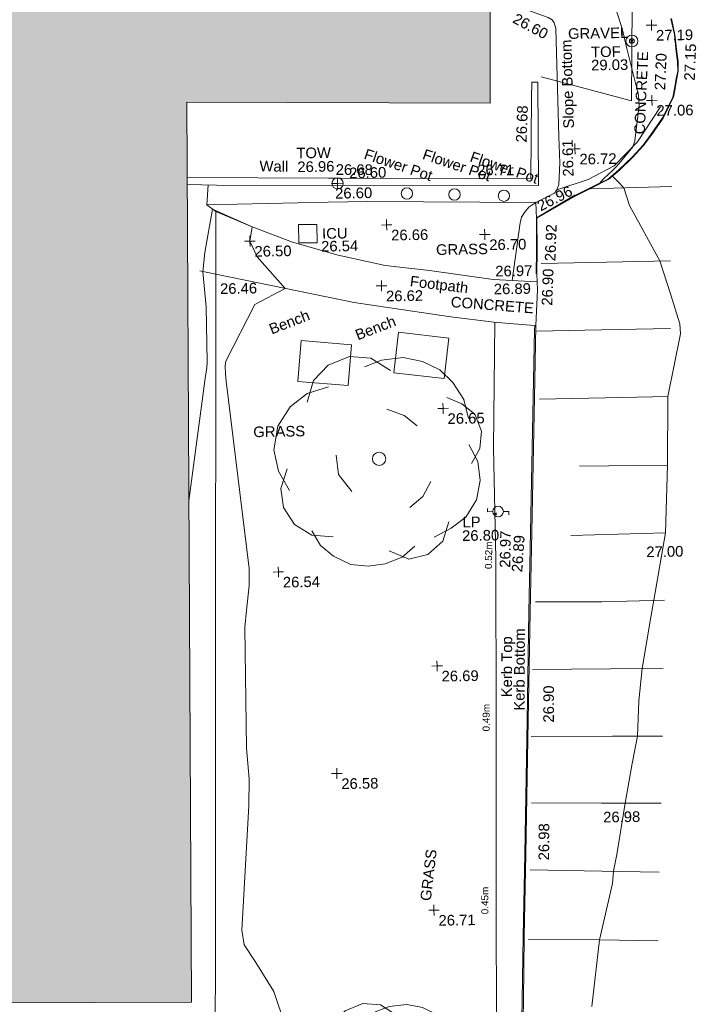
# Model space of a CAD drawing. Header units: millimetres. Extents: x -287732 to 520720, y -88450 to 287754.
# Tile 202 of 256: x -85530 to -61233, y 206356 to 241163. Entities that reach past the tile are written whole.
import ezdxf

# ---------------------------------------------------------------- set-up
doc = ezdxf.new("R2010")
doc.units = ezdxf.units.MM
doc.linetypes.add('IMPORT-UG_ELEC_QLB2 _2_', pattern=[2500, 1500, -300, 0, -50, 150, -300, 0, -200])
doc.linetypes.add('IMPORT-UG_ELEC_STREET LIGHTING_QLB2 _2_', pattern=[2700, 1500, -300, 0, -250, 150, -300, 0, -200])
for name, color, linetype, lineweight, true_color in [('00__TOPO__TOP_OF_FENCE_SYMBOL', 7, 'Continuous', 9, 0x666666), ('00_TOPO_FENCE_2D', 7, 'Continuous', 9, 0x3f7f4f), ('00_TOPO_FOOTPATH', 7, 'Continuous', 9, 0xa50000), ('00_TOPO_FURN_BENCH', 7, 'Continuous', 9, 0x999999), ('00_TOPO_FURN_FLOWER_POT', 9, 'Continuous', 9, 0x808080), ('00_TOPO_FURN_LAMP_POST', 7, 'Continuous', 9, 0x666666), ('00_TOPO_KERB_BOTTOM', 1, 'Continuous', 9, 0xff0000), ('00_TOPO_KERB_TOP', 7, 'Continuous', 9, 0xa500a5), ('00_TOPO_LEVEL_SPOT', 7, 'Continuous', 9, 0x666666), ('00_TOPO_ROAD_MARKING_WHITE_CONTINUOUS', 7, 'Continuous', 9, 0x999999), ('00_TOPO_SERV_IC', 5, 'Continuous', 9, 0x0000ff), ('00_TOPO_TOP_OF_FENCE', 7, 'Continuous', 9, 0x666666), ('00_TOPO_TOP_OF_WALL', 7, 'Continuous', 9, 0x666666), ('00_TOPO_TREE', 7, 'Continuous', 9, 0x666666), ('00_TOPO_WALL', 7, 'Continuous', 9, 0x7c00a5), ('00_UAV_CONCRETE', 9, 'Continuous', 9, 0x808080), ('00_UAV_FOOTPATH', 7, 'Continuous', 9, 0xa50000), ('00_UAV_FORM_LINES', 7, 'Continuous', 9, 0x666666), ('00_UAV_SLOPE_BOTTOM', 30, 'Continuous', 9, 0xff7f00), ('00_UAV_WALL', 7, 'Continuous', 9, 0x7c00a5), ('01_DTM_CONTOUR_MNR', 7, 'Continuous', 9, 0xa5a552), ('12333-PUM-2D-U-0001-C01 - Rev2_REVIT IMPORT_dwg', 7, 'Continuous', 9, 0x767676), ('A_RHA_Line', 7, 'Continuous', 9, 0x00a600), ('PUM-ELECTRIC-QLB2', 1, 'IMPORT-UG_ELEC_QLB2 _2_', 9, 0xff0000)]:
    doc.layers.add(name, color=color, linetype=linetype, lineweight=lineweight, true_color=true_color)
for name, color, linetype, lineweight in [('00_TOPO_BUILDING_UNDER_CONSTRUCTION', 7, 'Continuous', 9), ('00_TOPO_ROAD_EDGE', 7, 'Continuous', 9), ('00_TOPO_SURFACE', 7, 'Continuous', 9), ('00_TOPO_SURVEY_TEXT', 7, 'Continuous', 9), ('00_UAV_SURVEY_TEXT', 7, 'Continuous', 9), ('A_RHA_Detail', 7, 'Continuous', 9), ('GEN-TEXT', 7, 'Continuous', 9)]:
    doc.layers.add(name, color=color, linetype=linetype, lineweight=lineweight)
doc.styles.add('Arial_1', font='arial.ttf', dxfattribs={"height": 250})
doc.styles.add('Swis721 Lt BT_2', font='swissl.ttf', dxfattribs={"height": 375})

# ---------------------------------------------------------------- blocks, each defined once
blk = doc.blocks.new('12333-PUM-2D-U-0001-C01 - Rev2_REVIT IMPORT_dwg_CONIFEROUS_TREE_3-2077281-Site Location Plan Proposed')
at = {"layer": '00_TOPO_TREE', "color": 254, "true_color": 0xcccccc, "flags": 128}
for points in [[(533830577, 725784346), (533830805, 725785104), (533831335, 725785634), (533832093, 725785938), (533832851, 725785862), (533833534, 725785407)], [(533832624, 725785559), (533833230, 725785786), (533833988, 725785862), (533834671, 725785710), (533835277, 725785407), (533835732, 725784952), (533836111, 725784346), (533836262, 725783664)], [(533829895, 725781238), (533829516, 725781920), (533829365, 725782678), (533829516, 725783512), (533829971, 725784194), (533830577, 725784649), (533831335, 725784876)], [(533835504, 725784422), (533836035, 725784194), (533836490, 725783815), (533836717, 725783209), (533836641, 725782602), (533836338, 725782072)], [(533833382, 725784043), (533833988, 725783815), (533834443, 725783436)], [(533836262, 725782754), (533836566, 725782148), (533836641, 725781465), (533836490, 725780783), (533836111, 725780177), (533835580, 725779798), (533834974, 725779495)], [(533832093, 725781162), (533831639, 725781769), (533831563, 725782451)], [(533831411, 725779570), (533830653, 725779646), (533830047, 725780025), (533829668, 725780632), (533829592, 725781314), (533829819, 725781996)], [(533834898, 725781465), (533834595, 725780935), (533834140, 725780556)], [(533835504, 725780025), (533835277, 725779343), (533834746, 725778888), (533834064, 725778737), (533833382, 725779040)], [(533834292, 725779191), (533833837, 725778812), (533833230, 725778585), (533832624, 725778509), (533832018, 725778585), (533831411, 725778888), (533830956, 725779267), (533830653, 725779798)]]:
    blk.add_lwpolyline(points, dxfattribs=at)
at = {"layer": '00_TOPO_TREE', "color": 254, "true_color": 0xcccccc}
blk.add_circle((533833079, 725782299), 234, dxfattribs=at)
blk = doc.blocks.new('12333-PUM-2D-U-0001-C01 - Rev2_REVIT IMPORT_dwg_CONIFEROUS_TREE_3-2077282-Site Location Plan Proposed')
at = {"layer": '00_TOPO_TREE', "color": 254, "true_color": 0xcccccc, "flags": 128}
for points in [[(533830922, 725761753), (533831108, 725762375), (533831543, 725762810), (533832165, 725763059), (533832786, 725762997), (533833346, 725762624)], [(533832600, 725762748), (533833097, 725762934), (533833719, 725762997), (533834278, 725762872), (533834776, 725762624), (533835149, 725762251), (533835459, 725761753), (533835584, 725761194)], [(533830362, 725759205), (533830051, 725759764), (533829927, 725760386), (533830051, 725761069), (533830424, 725761629), (533830922, 725762002), (533831543, 725762188)], [(533834962, 725761815), (533835397, 725761629), (533835770, 725761318), (533835957, 725760821), (533835895, 725760324), (533835646, 725759888)], [(533833222, 725761505), (533833719, 725761318), (533834092, 725761007)], [(533835584, 725760448), (533835832, 725759951), (533835895, 725759391), (533835770, 725758832), (533835459, 725758334), (533835024, 725758023), (533834527, 725757775)], [(533832165, 725759142), (533831792, 725759640), (533831730, 725760199)], [(533831605, 725757837), (533830984, 725757899), (533830486, 725758210), (533830176, 725758707), (533830113, 725759267), (533830300, 725759826)], [(533834465, 725759391), (533834216, 725758956), (533833843, 725758645)], [(533833968, 725757526), (533833595, 725757215), (533833097, 725757029), (533832600, 725756967), (533832103, 725757029), (533831605, 725757278), (533831232, 725757588), (533830984, 725758023)], [(533834962, 725758210), (533834776, 725757651), (533834341, 725757278), (533833781, 725757153), (533833222, 725757402)]]:
    blk.add_lwpolyline(points, dxfattribs=at)
at = {"layer": '00_TOPO_TREE', "color": 254, "true_color": 0xcccccc}
blk.add_circle((533832973, 725760075), 192, dxfattribs=at)
blk = doc.blocks.new('12333-PUM-2D-U-0001-C01 - Rev2_REVIT IMPORT_dwg_MSL_Lamp_Post_SYM-2077199-Site Location Plan Proposed')
at = {"layer": '00_TOPO_FURN_LAMP_POST', "color": 254, "true_color": 0xcccccc, "flags": 128}
for points in [[(-500, 0), (-1000, 0), (-1000, 317)], [(500, 0), (1000, 0), (1000, -317)]]:
    blk.add_lwpolyline(points, dxfattribs=at)
at = {"layer": '00_TOPO_FURN_LAMP_POST', "color": 254, "true_color": 0xcccccc}
blk.add_circle((0, 0), 500, dxfattribs=at)
blk = doc.blocks.new('12333-PUM-2D-U-0001-C01 - Rev2_REVIT IMPORT_dwg_MM-2077200-Site Location Plan Proposed')
at = {"layer": '00_TOPO_LEVEL_SPOT', "color": 254, "true_color": 0xcccccc, "flags": 128}
for points in [[(0, -500), (0, 0), (-500, 0)], [(500, 0), (0, 0), (0, 500)]]:
    blk.add_lwpolyline(points, dxfattribs=at)
blk = doc.blocks.new('12333-PUM-2D-U-0001-C01 - Rev2_REVIT IMPORT_dwg_MSL_Node_LineworkTOF-2077201-Site Location Plan Proposed')
at = {"layer": '00__TOPO__TOP_OF_FENCE_SYMBOL', "color": 254, "true_color": 0xcccccc, "flags": 128}
for points in [[(165, 165), (0, 0), (-165, 165)], [(165, -165), (0, 0), (-165, -165)]]:
    blk.add_lwpolyline(points, dxfattribs=at)
at = {"layer": '00__TOPO__TOP_OF_FENCE_SYMBOL', "color": 254, "true_color": 0xcccccc}
for radius in [563, 234]:
    blk.add_circle((0, 0), radius, dxfattribs=at)
blk = doc.blocks.new('12333-PUM-2D-U-0001-C01 - Rev2_REVIT IMPORT_dwg_TOW-2077202-Site Location Plan Proposed')
at = {"layer": '00_TOPO_TOP_OF_WALL', "color": 254, "true_color": 0xcccccc, "flags": 128}
for points in [[(0, 525), (0, 0), (-525, 0)], [(525, 0), (0, 0), (0, -525)]]:
    blk.add_lwpolyline(points, dxfattribs=at)
at = {"layer": '00_TOPO_TOP_OF_WALL', "color": 254, "true_color": 0xcccccc}
blk.add_circle((0, 0), 525, dxfattribs=at)
blk = doc.blocks.new('12333-PUM-2D-U-0001-C01 - Rev2_REVIT IMPORT_dwg_MGS62954_T2_Galway_ITM_3d_Rev1-2077680-Site Location Plan Proposed')
at = {"layer": '00_TOPO_BUILDING_UNDER_CONSTRUCTION', "color": 254, "true_color": 0xcccccc, "flags": 128}
blk.add_lwpolyline([(533817682, 725762026), (533818935, 725761998), (533818965, 725761996), (533818979, 725762347), (533821044, 725762322), (533822439, 725762295), (533825530, 725762236), (533826940, 725762209), (533826984, 725764681), (533827214, 725777345), (533827366, 725785756), (533827463, 725791141)], dxfattribs=at)
at = {"layer": '00_TOPO_FENCE_2D', "color": 254, "true_color": 0xcccccc, "flags": 128}
blk.add_lwpolyline([(533821250, 725804851), (533824410, 725806679), (533827844, 725806252), (533831342, 725805740), (533834801, 725805234), (533838141, 725804146), (533838818, 725803925), (533841003, 725801422), (533842306, 725798225), (533842214, 725794797), (533839710, 725795510), (533839040, 725795701)], dxfattribs=at)
at = {"layer": '00_TOPO_FOOTPATH', "color": 254, "true_color": 0xcccccc, "flags": 128}
for points in [[(533827463, 725791141), (533828740, 725790570), (533830153, 725790011), (533831761, 725789525), (533833407, 725789130), (533834980, 725788920), (533837220, 725788570), (533838771, 725788454)], [(533838658, 725786911), (533837914, 725786988), (533837220, 725787060), (533835700, 725787270), (533833320, 725787668), (533832290, 725787840), (533827423, 725788920)]]:
    blk.add_lwpolyline(points, dxfattribs=at)
at = {"layer": '00_TOPO_FURN_BENCH', "color": 254, "true_color": 0xcccccc, "flags": 128}
for points in [[(533830255, 725785086), (533832037, 725784911), (533832178, 725786348), (533830396, 725786523)], [(533833651, 725785330), (533835426, 725785091), (533835619, 725786522), (533833844, 725786761)]]:
    blk.add_lwpolyline(points, close=True, dxfattribs=at)
at = {"layer": '00_TOPO_FURN_FLOWER_POT', "color": 254, "true_color": 0xcccccc}
for centre in [(533834228, 725791658), (533835907, 725791594), (533837653, 725791518)]:
    blk.add_circle(centre, 200, dxfattribs=at)
at = {"layer": '00_TOPO_KERB_BOTTOM', "color": 254, "true_color": 0xcccccc, "flags": 128}
for points in [[(533843679, 725797676), (533843791, 725797118), (533843849, 725796504), (533843890, 725796157), (533843888, 725795812), (533843833, 725795555), (533843764, 725795201), (533843702, 725794898), (533843562, 725794619), (533843322, 725794162), (533842912, 725793593), (533842612, 725793212), (533842218, 725792795), (533841746, 725792354), (533841371, 725792040), (533840758, 725791746), (533840141, 725791452), (533838806, 725790712), (533838787, 725789561), (533838763, 725788738)], [(533837750, 725760536), (533837849, 725763078), (533837915, 725765324), (533838025, 725768235), (533838190, 725772965), (533838320, 725776797), (533838403, 725779038), (533838625, 725784980), (533838701, 725786909)]]:
    blk.add_lwpolyline(points, dxfattribs=at)
at = {"layer": '00_TOPO_KERB_TOP', "color": 254, "true_color": 0xcccccc, "flags": 128}
for points in [[(533843660, 725797671), (533843772, 725797115), (533843830, 725796502), (533843871, 725796155), (533843868, 725795814), (533843813, 725795559), (533843744, 725795205), (533843683, 725794905), (533843545, 725794628), (533843305, 725794173), (533842896, 725793605), (533842597, 725793225), (533842204, 725792809), (533841733, 725792368), (533841360, 725792057), (533840750, 725791764), (533840132, 725791470), (533838786, 725790724), (533838768, 725789561), (533838743, 725788738)], [(533837706, 725760537), (533837805, 725763080), (533837871, 725765325), (533837982, 725768237), (533838146, 725772966), (533838276, 725776798), (533838360, 725779035), (533838581, 725784982), (533838652, 725786769), (533838658, 725786911)]]:
    blk.add_lwpolyline(points, dxfattribs=at)
at = {"layer": '00_TOPO_ROAD_EDGE', "color": 254, "true_color": 0xcccccc, "flags": 128}
blk.add_lwpolyline([(533838701, 725786909), (533838780, 725788170), (533838763, 725788738)], dxfattribs=at)
at = {"layer": '00_TOPO_ROAD_MARKING_WHITE_CONTINUOUS', "color": 254, "true_color": 0xcccccc}
for p, q in [((533840160, 725781910), (533843270, 725781900)), ((533839810, 725779470), (533843150, 725779500))]:
    blk.add_line(p, q, dxfattribs=at)
at = {"layer": '00_TOPO_ROAD_MARKING_WHITE_CONTINUOUS', "color": 254, "true_color": 0xcccccc, "flags": 128}
for points in [[(533840730, 725791710), (533842350, 725791730), (533843590, 725791740)], [(533838920, 725789100), (533841240, 725789110), (533843500, 725789120)], [(533838730, 725786710), (533840430, 725786720), (533843460, 725786730)], [(533838780, 725784310), (533841690, 725784310), (533843320, 725784320)], [(533838520, 725777150), (533840860, 725777110), (533843070, 725777130)], [(533838370, 725774760), (533841120, 725774730), (533842990, 725774710)], [(533838280, 725772390), (533841150, 725772350), (533842920, 725772320)], [(533838250, 725770050), (533840720, 725769990), (533842830, 725769950)], [(533838160, 725767680), (533840710, 725767590), (533842720, 725767520)], [(533838060, 725765220), (533840570, 725765160), (533842640, 725765090)]]:
    blk.add_lwpolyline(points, dxfattribs=at)
at = {"layer": '00_TOPO_SERV_IC', "color": 254, "true_color": 0xcccccc, "flags": 128}
blk.add_lwpolyline([(533831019, 725789973), (533831027, 725790616), (533830379, 725790624), (533830371, 725789981)], close=True, dxfattribs=at)
at = {"layer": '00_TOPO_SURFACE', "color": 254, "true_color": 0xcccccc, "flags": 128}
blk.add_lwpolyline([(533838786, 725790694), (533838780, 725791260), (533832831, 725791401)], dxfattribs=at)
at = {"layer": '00_TOPO_WALL', "color": 254, "true_color": 0xcccccc, "flags": 128}
blk.add_lwpolyline([(533838917, 725795518), (533838882, 725791857), (533833093, 725791951), (533827506, 725792074), (533826466, 725792117)], dxfattribs=at)
at = {"layer": '00_UAV_CONCRETE', "color": 254, "true_color": 0xcccccc, "flags": 128}
blk.add_lwpolyline([(533827207, 725792086), (533827145, 725791384), (533831439, 725791397), (533832831, 725791401)], dxfattribs=at)
at = {"layer": '00_UAV_FOOTPATH', "color": 254, "true_color": 0xcccccc}
for p, q in [((533827463, 725791141), (533827145, 725791384)), ((533827423, 725788920), (533826863, 725789054))]:
    blk.add_line(p, q, dxfattribs=at)
at = {"layer": '00_UAV_FORM_LINES', "color": 254, "true_color": 0xcccccc, "flags": 128}
for points in [[(533839530, 725791693), (533840633, 725792044), (533841566, 725792505), (533842408, 725793337), (533843236, 725794564)], [(533837250, 725787057), (533837126, 725782612), (533837142, 725778707), (533837050, 725773023), (533836975, 725768593), (533836916, 725765197), (533836879, 725761667)]]:
    blk.add_lwpolyline(points, dxfattribs=at)
at = {"layer": '00_UAV_SLOPE_BOTTOM', "color": 254, "true_color": 0xcccccc, "flags": 128}
for points in [[(533837344, 725802513), (533837703, 725802112), (533837811, 725801908), (533837877, 725801673), (533837912, 725801302), (533838074, 725798695), (533838110, 725798446), (533838215, 725798280), (533838417, 725798136), (533838701, 725798030), (533839327, 725797796), (533839463, 725797710), (533839530, 725797596), (533839583, 725797401), (533839631, 725793567), (533839643, 725792648), (533839597, 725791879), (533839530, 725791693), (533839439, 725791585), (533838780, 725791260)], [(533838780, 725791260), (533838521, 725791102), (533838369, 725790911), (533838260, 725790750), (533838210, 725790552), (533837896, 725788519)]]:
    blk.add_lwpolyline(points, dxfattribs=at)
at = {"layer": '00_UAV_WALL', "color": 254, "true_color": 0xcccccc, "flags": 128}
blk.add_lwpolyline([(533826469, 725792362), (533831467, 725792247), (533831885, 725792238), (533836466, 725792144), (533836761, 725792138), (533838608, 725792107), (533838691, 725794959), (533838707, 725795522), (533838917, 725795518)], dxfattribs=at)
at = {"layer": '01_DTM_CONTOUR_MNR', "color": 254, "true_color": 0xcccccc, "flags": 128}
for points in [[(533840260, 725762810), (533840570, 725765160), (533841059, 725767138), (533841110, 725767580), (533841229, 725768168), (533841560, 725769970), (533841832, 725771376), (533842040, 725772340), (533842109, 725773580), (533842240, 725774720), (533842584, 725776532), (533842700, 725777130), (533843150, 725779500), (533843270, 725781900), (533843320, 725784320), (533843804, 725786535), (533843790, 725786880), (533843480, 725787948), (533843120, 725789120), (533842082, 725791097), (533841890, 725791720), (533841691, 725791938), (533841500, 725792140), (533841364, 725792051), (533841030, 725791890), (533841179, 725792055), (533841488, 725792329), (533841625, 725792455), (533841748, 725792587), (533842240, 725793170), (533842312, 725793384), (533842489, 725794632), (533842464, 725794995), (533842088, 725796648), (533841928, 725797357), (533841599, 725798465)], [(533829785, 725761140), (533829030, 725763533), (533828409, 725764572), (533828014, 725765202), (533827937, 725765718), (533828260, 725770108), (533828293, 725771063), (533828221, 725772158), (533828230, 725776422), (533828298, 725777036), (533828415, 725777893), (533828420, 725778504), (533827725, 725785141), (533827706, 725785394), (533827700, 725785683), (533827722, 725785848), (533828778, 725787826), (533829860, 725788380), (533828901, 725789511), (533828650, 725790070), (533828740, 725790570), (533827350, 725791220), (533827047, 725789703), (533826970, 725789020), (533827058, 725787775), (533827063, 725785829), (533827044, 725785611), (533826999, 725785339), (533826332, 725780928)]]:
    blk.add_lwpolyline(points, dxfattribs=at)
blk.add_lwpolyline([(533840116, 725791475), (533840154, 725791497), (533840240, 725791520), (533840133, 725791465), (533840064, 725791432), (533838790, 725790720), (533840111, 725791473)], close=True, dxfattribs=at)
at = {"xscale": 0.375, "yscale": 0.375, "zscale": 0.375}
for name, p in [('12333-PUM-2D-U-0001-C01 - Rev2_REVIT IMPORT_dwg_MM-2077200-Site Location Plan Proposed', (533842970, 725797460)), ('12333-PUM-2D-U-0001-C01 - Rev2_REVIT IMPORT_dwg_MSL_Node_LineworkTOF-2077201-Site Location Plan Proposed', (533842270, 725796909)), ('12333-PUM-2D-U-0001-C01 - Rev2_REVIT IMPORT_dwg_MM-2077200-Site Location Plan Proposed', (533842940, 725794800)), ('12333-PUM-2D-U-0001-C01 - Rev2_REVIT IMPORT_dwg_MM-2077200-Site Location Plan Proposed', (533840190, 725793130)), ('12333-PUM-2D-U-0001-C01 - Rev2_REVIT IMPORT_dwg_TOW-2077202-Site Location Plan Proposed', (533831781, 725792058)), ('12333-PUM-2D-U-0001-C01 - Rev2_REVIT IMPORT_dwg_MM-2077200-Site Location Plan Proposed', (533833490, 725790560)), ('12333-PUM-2D-U-0001-C01 - Rev2_REVIT IMPORT_dwg_MM-2077200-Site Location Plan Proposed', (533828650, 725790070)), ('12333-PUM-2D-U-0001-C01 - Rev2_REVIT IMPORT_dwg_MM-2077200-Site Location Plan Proposed', (533836950, 725790160)), ('12333-PUM-2D-U-0001-C01 - Rev2_REVIT IMPORT_dwg_MM-2077200-Site Location Plan Proposed', (533833270, 725788410)), ('12333-PUM-2D-U-0001-C01 - Rev2_REVIT IMPORT_dwg_MM-2077200-Site Location Plan Proposed', (533835370, 725784040)), ('12333-PUM-2D-U-0001-C01 - Rev2_REVIT IMPORT_dwg_MSL_Lamp_Post_SYM-2077199-Site Location Plan Proposed', (533837251, 725780361)), ('12333-PUM-2D-U-0001-C01 - Rev2_REVIT IMPORT_dwg_MM-2077200-Site Location Plan Proposed', (533829450, 725778360)), ('12333-PUM-2D-U-0001-C01 - Rev2_REVIT IMPORT_dwg_MM-2077200-Site Location Plan Proposed', (533835000, 725774940)), ('12333-PUM-2D-U-0001-C01 - Rev2_REVIT IMPORT_dwg_MM-2077200-Site Location Plan Proposed', (533831390, 725771200)), ('12333-PUM-2D-U-0001-C01 - Rev2_REVIT IMPORT_dwg_MM-2077200-Site Location Plan Proposed', (533834740, 725766310))]:
    blk.add_blockref(name, p, dxfattribs=at)
for name in ['12333-PUM-2D-U-0001-C01 - Rev2_REVIT IMPORT_dwg_CONIFEROUS_TREE_3-2077281-Site Location Plan Proposed', '12333-PUM-2D-U-0001-C01 - Rev2_REVIT IMPORT_dwg_CONIFEROUS_TREE_3-2077282-Site Location Plan Proposed']:
    blk.add_blockref(name, (0, 0))
at = {"layer": '00_TOPO_FOOTPATH', "color": 251, "true_color": 0x666666, "char_height": 375, "width": 1495.9, "attachment_point": 1, "line_spacing_factor": 1.005062, "style": 'Swis721 Lt BT_2'}
for s, insert in [('26.46', (533827564, 725788596)), ('26.89', (533837236, 725788414))]:
    blk.add_mtext(s, dxfattribs=dict(at, insert=insert))
at = {"layer": '00_TOPO_FOOTPATH', "color": 251, "true_color": 0x666666, "insert": (533834311, 725788752), "char_height": 375, "width": 2436.18, "attachment_point": 1, "rotation": 352.0004, "line_spacing_factor": 1.005062, "style": 'Swis721 Lt BT_2'}
blk.add_mtext('Footpath', dxfattribs=at)
at = {"layer": '00_TOPO_FURN_BENCH', "color": 251, "true_color": 0x666666, "char_height": 375, "width": 1728.6, "attachment_point": 1, "rotation": 20.1478, "line_spacing_factor": 1.005062, "style": 'Swis721 Lt BT_2'}
for insert in [(533829231, 725787108), (533832270, 725786847)]:
    blk.add_mtext('Bench', dxfattribs=dict(at, insert=insert))
at = {"layer": '00_TOPO_FURN_FLOWER_POT', "color": 251, "true_color": 0x666666, "char_height": 375, "width": 2858.84, "attachment_point": 1, "rotation": 340.2691, "line_spacing_factor": 1.005062, "style": 'Swis721 Lt BT_2'}
for insert in [(533832826, 725793276), (533834894, 725793231), (533836568, 725793115)]:
    blk.add_mtext('Flower Pot', dxfattribs=dict(at, insert=insert))
at = {"layer": '00_TOPO_FURN_LAMP_POST', "char_height": 375, "attachment_point": 1, "line_spacing_factor": 1.005062, "style": 'Swis721 Lt BT_2'}
for s, insert, width in [('LP', (533835987, 725780195), 707.59), ('26.80', (533835963, 725779717), 1495.9)]:
    blk.add_mtext(s, dxfattribs=dict(at, insert=insert, width=width))
at = {"layer": '00_TOPO_KERB_BOTTOM', "color": 251, "true_color": 0x666666, "char_height": 375, "attachment_point": 1, "line_spacing_factor": 1.005062, "style": 'Swis721 Lt BT_2'}
for s, insert, width, rotation in [('27.15', (533844088, 725795484), 1495.9, 86.6437), ('26.92', (533839054, 725789187), 1495.9, 86.8975), ('26.89', (533837691, 725778223), 1495.9, 85.1094), ('Kerb Bottom', (533837686, 725773314), 3414.46, 88.7447), ('26.90', (533838715, 725772875), 1495.9, 88.7447)]:
    blk.add_mtext(s, dxfattribs=dict(at, insert=insert, width=width, rotation=rotation))
at = {"layer": '00_TOPO_KERB_TOP', "color": 251, "true_color": 0x666666, "char_height": 375, "attachment_point": 1, "line_spacing_factor": 1.005062, "style": 'Swis721 Lt BT_2'}
for s, insert, width, rotation in [('27.20', (533843037, 725795164), 1495.9, 86.6437), ('26.97', (533837269, 725778377), 1495.9, 87.939), ('Kerb Top', (533837249, 725773796), 2493.17, 88.7447), ('26.98', (533838463, 725768008), 1495.9, 88.7447)]:
    blk.add_mtext(s, dxfattribs=dict(at, insert=insert, width=width, rotation=rotation))
at = {"layer": '00_TOPO_KERB_TOP', "color": 251, "true_color": 0x666666, "insert": (533837299, 725789045), "char_height": 375, "width": 1495.9, "attachment_point": 1, "line_spacing_factor": 1.005062, "style": 'Swis721 Lt BT_2'}
blk.add_mtext('26.97', dxfattribs=at)
at = {"layer": '00_TOPO_LEVEL_SPOT', "char_height": 375, "width": 1495.9, "attachment_point": 1, "line_spacing_factor": 1.005062, "style": 'Swis721 Lt BT_2'}
for s, insert in [('27.19', (533843123, 725797283)), ('27.06', (533843093, 725794623)), ('26.72', (533840343, 725792953)), ('26.66', (533833643, 725790383)), ('26.70', (533837103, 725789983)), ('26.50', (533828803, 725789893)), ('26.62', (533833423, 725788233)), ('26.65', (533835523, 725783863)), ('26.54', (533829603, 725778183)), ('26.69', (533835153, 725774763)), ('26.58', (533831543, 725771023)), ('26.71', (533834893, 725766133))]:
    blk.add_mtext(s, dxfattribs=dict(at, insert=insert))
at = {"layer": '00_TOPO_ROAD_MARKING_WHITE_CONTINUOUS', "color": 251, "true_color": 0x666666, "insert": (533838914, 725787618), "char_height": 375, "width": 1495.9, "attachment_point": 1, "rotation": 86.8975, "line_spacing_factor": 1.005062, "style": 'Swis721 Lt BT_2'}
blk.add_mtext('26.90', dxfattribs=at)
at = {"layer": '00_TOPO_ROAD_MARKING_WHITE_CONTINUOUS', "color": 251, "true_color": 0x666666, "char_height": 375, "width": 1495.9, "attachment_point": 1, "line_spacing_factor": 1.005062, "style": 'Swis721 Lt BT_2'}
for s, insert in [('27.00', (533842462, 725779032)), ('26.98', (533840774, 725769681))]:
    blk.add_mtext(s, dxfattribs=dict(at, insert=insert))
at = {"layer": '00_TOPO_SERV_IC', "color": 251, "true_color": 0x666666, "char_height": 375, "attachment_point": 1, "line_spacing_factor": 1.005062, "style": 'Swis721 Lt BT_2'}
for s, insert, width in [('ICU', (533831203, 725790483), 1021.01), ('26.54', (533831161, 725790031), 1495.9)]:
    blk.add_mtext(s, dxfattribs=dict(at, insert=insert, width=width))
at = {"layer": '00_TOPO_SURFACE', "color": 251, "true_color": 0x666666, "insert": (533838774, 725791277), "char_height": 375, "width": 1495.9, "attachment_point": 1, "rotation": 26.0637, "line_spacing_factor": 1.005062, "style": 'Swis721 Lt BT_2'}
blk.add_mtext('26.96', dxfattribs=at)
at = {"layer": '00_TOPO_SURVEY_TEXT', "color": 251, "true_color": 0x666666, "char_height": 375, "attachment_point": 1, "line_spacing_factor": 1.005062, "style": 'Swis721 Lt BT_2'}
for s, insert, width, rotation in [('CONCRETE', (533842291, 725793618), 3286.24, 86.6437), ('CONCRETE', (533835729, 725787991), 3286.24, 354.6096), ('GRASS', (533834257, 725766673), 2018.28, 82.2685)]:
    blk.add_mtext(s, dxfattribs=dict(at, insert=insert, width=width, rotation=rotation))
at = {"layer": '00_TOPO_SURVEY_TEXT', "color": 251, "true_color": 0x666666, "char_height": 375, "width": 2018.28, "attachment_point": 1, "line_spacing_factor": 1.005062, "style": 'Swis721 Lt BT_2'}
for insert in [(533835219, 725789842), (533828650, 725783515)]:
    blk.add_mtext('GRASS', dxfattribs=dict(at, insert=insert))
at = {"layer": '00_TOPO_TOP_OF_FENCE', "char_height": 375, "attachment_point": 1, "line_spacing_factor": 1.005062, "style": 'Swis721 Lt BT_2'}
for s, insert, width in [('TOF', (533840818, 725796734), 1163.48), ('29.03', (533840813, 725796268), 1495.9)]:
    blk.add_mtext(s, dxfattribs=dict(at, insert=insert, width=width))
at = {"layer": '00_TOPO_TOP_OF_WALL', "char_height": 375, "attachment_point": 1, "line_spacing_factor": 1.005062, "style": 'Swis721 Lt BT_2'}
for s, insert, width in [('TOW', (533830345, 725793341), 1343.94), ('26.96', (533830371, 725792855), 1495.9)]:
    blk.add_mtext(s, dxfattribs=dict(at, insert=insert, width=width))
at = {"layer": '00_TOPO_WALL', "color": 251, "true_color": 0x666666, "insert": (533832197, 725792608), "char_height": 375, "width": 1495.9, "attachment_point": 1, "line_spacing_factor": 1.005062, "style": 'Swis721 Lt BT_2'}
blk.add_mtext('26.60', dxfattribs=at)
at = {"layer": '00_UAV_CONCRETE', "color": 251, "true_color": 0x666666, "insert": (533831688, 725791893), "char_height": 375, "width": 1495.9, "attachment_point": 1, "rotation": 0.1757, "line_spacing_factor": 1.005062, "style": 'Swis721 Lt BT_2'}
blk.add_mtext('26.60', dxfattribs=at)
at = {"layer": '00_UAV_SLOPE_BOTTOM', "color": 251, "true_color": 0x666666, "char_height": 375, "attachment_point": 1, "line_spacing_factor": 1.005062, "style": 'Swis721 Lt BT_2'}
for s, insert, width, rotation in [('26.60', (533838217, 725797981), 1495.9, 330.7856), ('Slope Bottom', (533839795, 725793853), 3685.14, 90.7495), ('26.61', (533839750, 725792156), 1495.9, 90.3906)]:
    blk.add_mtext(s, dxfattribs=dict(at, insert=insert, width=width, rotation=rotation))
at = {"layer": '00_UAV_SURVEY_TEXT', "color": 251, "true_color": 0x666666, "insert": (533840016, 725797396), "char_height": 375, "width": 2322.21, "attachment_point": 1, "line_spacing_factor": 1.005062, "style": 'Swis721 Lt BT_2'}
blk.add_mtext('GRAVEL', dxfattribs=at)
at = {"layer": '00_UAV_WALL', "color": 251, "true_color": 0x666666, "char_height": 375, "attachment_point": 1, "line_spacing_factor": 1.005062, "style": 'Swis721 Lt BT_2'}
for s, insert, width, rotation in [('26.68', (533838108, 725793403), 1495.9, 86.8386), ('Wall', (533829040, 725792909), 1130.24, 357.9313), ('26.68', (533831728, 725792737), 1495.9, 358.7649), ('26.71', (533836725, 725792634), 1495.9, 358.9755)]:
    blk.add_mtext(s, dxfattribs=dict(at, insert=insert, width=width, rotation=rotation))
blk = doc.blocks.new('12333-PUM-2D-U-0001-C01 - Rev2_REVIT IMPORT_dwg-1620468-Site Location Plan Proposed')
at = {"layer": 'GEN-TEXT', "color": 253, "true_color": 0xaaaaaa}
for p, q in [((196041, 164388), (196112, 164459)), ((196112, 164388), (196041, 164459))]:
    blk.add_line(p, q, dxfattribs=at)
blk.add_blockref('12333-PUM-2D-U-0001-C01 - Rev2_REVIT IMPORT_dwg_MGS62954_T2_Galway_ITM_3d_Rev1-2077680-Site Location Plan Proposed', (-533641080, -725615854))
at = {"layer": 'PUM-ELECTRIC-QLB2', "char_height": 250, "width": 1160.03, "attachment_point": 2, "line_spacing_factor": 0.941778, "style": 'Arial_1'}
for s, insert, rotation in [('0.52m', (195683, 162970), 88.1424), ('0.49m', (195497, 157232), 88.5812), ('0.45m', (195337, 150769), 89.0787)]:
    blk.add_mtext(s, dxfattribs=dict(at, insert=insert, rotation=rotation))

msp = doc.modelspace()

# ---------------------------------------------------------------- hatches: boundary and pattern name
at = {"layer": 'A_RHA_Detail', "true_color": 0xc0c0c0}
h = msp.add_hatch(color=9, dxfattribs=at)
h.paths.add_polyline_path([(-80881, -68503), (-80401, -68483), (-80401, -62985), (-24475, -63009), (-24456, -50840), (-36623, -50832), (-36623, -44229), (-50959, -44218), (-50959, -42574), (-54564, -42571), (-54566, -45054), (-92409, -45027), (-92412, -49202), (-100062, -49202), (-100052, -64853), (-86121, -64853), (-86092, -62958), (-84861, -62958), (-84855, -68240), (-80871, -68240)])
h.paths.add_polyline_path([(-137239, -68462), (-132720, -68433), (-132847, -62850), (-130455, -62917), (-130498, -61356), (-117581, -61423), (-117492, -49184), (-125137, -49178), (-125134, -45033), (-163007, -45006), (-163007, -44090), (-163124, -44090), (-163123, -42384), (-166564, -42384), (-166565, -44044), (-193158, -44025), (-193195, -62864), (-137270, -62917), (-137254, -65680)])
h.paths.add_polyline_path([(120311, -32334), (120312, -31611), (133451, -31638), (133469, -19718), (121296, -19692), (121320, -8191), (112277, -8172), (112263, -14811), (78286, -14740), (78293, -8167), (75242, -8161), (69356, -8153), (69354, -9157), (68373, -9155), (68373, -13706), (69334, -13708), (69325, -16250), (66623, -16250), (66620, -17995), (65989, -17995), (65985, -19731), (57152, -19712), (57127, -31560), (70278, -31587), (70278, -32272), (78264, -32285), (78267, -31020), (112336, -31091), (112336, -32318), (119781, -32333)])
h.paths.add_polyline_path([(7504, -1791), (15482, -674), (15484, 148), (56188, 206), (56156, 14338), (18017, 14236), (17968, 34313), (21727, 34324), (21709, 40608), (18010, 40608), (17996, 45484), (9770, 45421), (3966, 45447), (3985, 14177), (1023, 14177), (-277, 14191), (-232, 5968), (-226, 194), (553, 183), (7478, 143), (7489, -674)])
h.paths.add_polyline_path([(77756, 53), (77730, 1700), (94464, 1660), (94606, 17991), (88810, 18015), (88800, 14437), (69414, 14458), (69377, 100), (75242, 67)])
h.paths.add_polyline_path([(61252, 46454), (105775, 46473), (105768, 61853), (92285, 61853), (92309, 65784), (96107, 65768), (96060, 75209), (101085, 75072), (104988, 74765), (108404, 74364), (112009, 73787), (115645, 73050), (116891, 72762), (120209, 71893), (120865, 71704), (124136, 70670), (127436, 69481), (127820, 69395), (128274, 69332), (128732, 69307), (129190, 69320), (129645, 69372), (130095, 69461), (130535, 69588), (130963, 69751), (131376, 69950), (131771, 70182), (132163, 70461), (132496, 70742), (132821, 71065), (133117, 71414), (133384, 71787), (133617, 72179), (133817, 72591), (133983, 73018), (134112, 73458), (134204, 73907), (134258, 74362), (134273, 74820), (134251, 75277), (134190, 75731), (134091, 76179), (133955, 76617), (133783, 77041), (133576, 77450), (133336, 77840), (133064, 78209), (132762, 78554), (132432, 78872), (132077, 79161), (131698, 79420), (131300, 79646), (131094, 79746), (132146, 83110), (122788, 86283), (121604, 82800), (117096, 83871), (116842, 83526), (116121, 91222), (110238, 91274), (110194, 90435), (104988, 90486), (104973, 94310), (103746, 94310), (103840, 122852), (96365, 122932), (96350, 123952), (104556, 123902), (104607, 120249), (125503, 120134), (125662, 137657), (114480, 137699), (114382, 129150), (104644, 129188), (104578, 126217), (101184, 126159), (101265, 135959), (89967, 135989), (89928, 125824), (93631, 125841), (93581, 122932), (88697, 122905), (88679, 95739), (86378, 95739), (86378, 96178), (83280, 96201), (83274, 95736), (70170, 95733), (70166, 96272), (66675, 96257), (66655, 95756), (65785, 95756), (65888, 117471), (53473, 117488), (53434, 98570), (40649, 98570), (40610, 94406), (38854, 94410), (38849, 89464), (40612, 89518), (40665, 86258), (38372, 86306), (38370, 76901), (50938, 76944), (50923, 74599), (56485, 74589), (56485, 75195), (92465, 75233), (92646, 71767), (89811, 69363), (85313, 69361), (85313, 66907), (75210, 66903), (75210, 63816), (70819, 63816), (70819, 64253), (69457, 64253), (69456, 66902), (61303, 66899), (61305, 63970), (70500, 63970), (70500, 61853), (61246, 61849), (61252, 46656)])
h.paths.add_polyline_path([(-17153, 48569), (-17153, 60770), (-29363, 60775), (-29363, 67399), (-43507, 67405), (-43489, 69093), (-45766, 69109), (-45794, 67405), (-47272, 67404), (-47272, 66455), (-86005, 66469), (-86007, 60522), (-92663, 60522), (-92665, 50184), (-79752, 50180), (-79752, 48591), (-17158, 48569)])
h.paths.add_polyline_path([(-201056, 48629), (-138378, 48635), (-138378, 50133), (-125468, 50134), (-125469, 60566), (-132187, 60566), (-132187, 66533), (-170643, 66806), (-170643, 67739), (-200340, 67489), (-200349, 60828), (-201058, 60828), (-201057, 51102)])
h.paths.add_polyline_path([(-240052, 54769), (-239444, 54811), (-239187, 54842), (-238765, 54941), (-238382, 55122), (-237990, 55355), (-237269, 55936), (-237032, 56226), (-236793, 56569), (-236555, 57004), (-236433, 57267), (-236300, 57753), (-236251, 58017), (-236236, 58516), (-236233, 58988), (-236214, 59823), (-236364, 59821), (-236634, 60698), (-236392, 61432), (-236225, 61435), (-236202, 62638), (-232564, 62639), (-232564, 63049), (-232732, 63049), (-232860, 63458), (-232732, 63914), (-232561, 63914), (-232515, 70598), (-240629, 70599), (-240630, 72351), (-246413, 72347), (-246413, 70616), (-254450, 70619), (-254455, 70754), (-254470, 73192), (-263883, 73268), (-263902, 68261), (-263715, 68260), (-263553, 67820), (-263719, 67392), (-263914, 67392), (-263957, 58634), (-260181, 58611), (-260192, 56354), (-257185, 56339), (-257213, 57093), (-257339, 57093), (-257471, 57532), (-257339, 58062), (-257203, 58064), (-257174, 58599), (-256478, 58575), (-256478, 58789), (-256013, 58912), (-255397, 58781), (-255397, 58596), (-243810, 58586), (-243805, 58352), (-243741, 57885), (-243619, 57422), (-243424, 56944), (-243247, 56608), (-243003, 56250), (-242732, 55933), (-242372, 55603), (-242141, 55425), (-241805, 55217), (-241529, 55077), (-241101, 54917), (-240836, 54841), (-240453, 54789), (-240219, 54777)])
h.paths.add_polyline_path([(40277, 59895), (40329, 69197), (36589, 69218), (36619, 74674), (32264, 74687), (32233, 69156), (11917, 69270), (11967, 78219), (29088, 78123), (29143, 88141), (15719, 88216), (15733, 90590), (4594, 90652), (4525, 78265), (10097, 78234), (10077, 74773), (4548, 74804), (4466, 60107), (19126, 60025), (19140, 62528), (31739, 62457), (31725, 59943), (38370, 59906)])
h.paths.add_polyline_path([(-246083, 72334), (-246083, 72334), (-246208, 72334)])
h.paths.add_polyline_path([(-114575, 112178), (-114575, 112178), (-114707, 115802)])
h.paths.add_polyline_path([(-154700, 101760), (-114382, 101776), (-114382, 106927), (-113756, 106927), (-113758, 111847), (-114432, 111847), (-114432, 112178), (-114575, 112178), (-114579, 121707), (-123057, 121707), (-123069, 156453), (-119381, 156454), (-119381, 160166), (-115501, 160167), (-115503, 166207), (-132412, 166600), (-132412, 166666), (-135275, 166665), (-135275, 166628), (-135911, 166628), (-135911, 166352), (-152521, 166346), (-152518, 159143), (-150699, 159118), (-150759, 122561), (-151059, 122561), (-151061, 121302), (-154138, 121373), (-154138, 121865), (-154704, 121867), (-154689, 119352), (-154746, 119352), (-154746, 118722), (-160794, 118749), (-160794, 119411), (-163852, 119422), (-163855, 118762), (-167569, 118779), (-166635, 124395), (-166930, 124500), (-167569, 124708), (-168028, 124841), (-168631, 124991), (-169238, 125117), (-169850, 125220), (-170466, 125298), (-171089, 125352), (-171704, 125381), (-172325, 125386), (-172782, 125375), (-173402, 125337), (-174110, 125263), (-174634, 125190), (-175245, 125081), (-176047, 124896), (-176665, 124725), (-177045, 124609), (-177632, 124405), (-176665, 118819), (-177559, 118822), (-177662, 125263), (-176365, 126543), (-159462, 126320), (-157058, 128609), (-157061, 136153), (-158639, 137740), (-159352, 137740), (-161634, 140201), (-168728, 140257), (-171035, 137943), (-174184, 137943), (-176460, 140292), (-177342, 140292), (-177342, 140358), (-183429, 140356), (-185922, 137917), (-185922, 131757), (-186907, 131757), (-187725, 130810), (-187724, 127376), (-186481, 126305), (-186479, 122327), (-185176, 121059), (-180304, 121059), (-180304, 118802), (-193555, 118802), (-193555, 133118), (-192594, 133118), (-192594, 134201), (-192225, 134201), (-192226, 136615), (-192595, 136615), (-192595, 137734), (-193589, 137734), (-193589, 147475), (-193163, 147493), (-192766, 147531), (-192360, 147590), (-192200, 147617), (-191883, 147683), (-191569, 147762), (-191258, 147853), (-190829, 148002), (-190648, 148071), (-190350, 148198), (-190057, 148336), (-189770, 148486), (-189405, 148698), (-189133, 148873), (-188868, 149059), (-188610, 149255), (-188355, 149465), (-188080, 149714), (-187885, 149902), (-187546, 150266), (-187446, 150378), (-187241, 150629), (-187046, 150888), (-186862, 151154), (-186546, 151670), (-186524, 151707), (-163675, 151670), (-163688, 148134), (-157304, 148136), (-157304, 155760), (-157557, 155765), (-157556, 166678), (-187009, 166700), (-187013, 162054), (-188707, 162045), (-188706, 155022), (-188738, 154651), (-188799, 154283), (-188857, 154035), (-188966, 153679), (-189103, 153333), (-189266, 152998), (-189455, 152677), (-189645, 152421), (-189917, 152104), (-190213, 151809), (-190531, 151539), (-190869, 151294), (-191225, 151076), (-191598, 150887), (-192093, 150683), (-192519, 150562), (-192904, 150482), (-193187, 150441), (-193594, 150407), (-193595, 151460), (-205369, 151455), (-205354, 113350), (-207187, 113349), (-207184, 105991), (-205313, 105991), (-205311, 101770), (-175489, 101781), (-175489, 110890), (-154703, 110898), (-154700, 102692)])
h.paths.add_polyline_path([(193736, 113048), (208865, 114991), (208976, 114127), (216448, 115086), (216039, 118272), (232649, 120405), (233426, 114352), (240632, 115278), (239855, 121330), (256407, 123456), (257092, 118089), (264572, 119041), (261878, 138525), (259179, 138222), (259197, 137439), (254686, 136897), (255413, 131315), (240853, 129522), (239771, 137919), (240650, 138010), (240062, 142777), (239166, 142685), (237631, 151018), (266173, 154561), (271297, 142612), (276532, 144861), (274942, 148528), (302075, 160135), (300216, 164320), (301528, 164907), (300405, 167478), (299017, 166946), (295627, 174519), (294333, 177537), (287289, 174519), (289428, 169661), (272957, 162557), (271943, 164897), (267016, 162764), (268502, 159357), (265200, 157946), (226856, 153147), (227510, 148852), (228281, 141179), (227302, 141050), (227895, 136433), (228749, 136524), (229602, 128024), (217691, 126494), (217642, 126874), (215139, 126553), (215195, 126113), (215016, 126090), (214841, 127450), (192259, 124549), (193486, 114991)])
h.paths.add_polyline_path([(-78076, 117606), (-78076, 117610), (-78070, 129486), (-74723, 129478), (-74723, 125436), (-48016, 125380), (-47997, 135873), (-61198, 135902), (-74715, 135924), (-74724, 131865), (-78070, 131873), (-78063, 149550), (-58292, 149542), (-58292, 148946), (-37708, 148938), (-37703, 159740), (-44148, 159743), (-44148, 162961), (-49830, 162961), (-49831, 160632), (-78494, 160644), (-78494, 161615), (-78739, 161615), (-78692, 168188), (-90845, 168127), (-90963, 152687), (-89065, 152686), (-89080, 117610), (-78375, 117606)])
h.paths.add_polyline_path([(69255, 129236), (69260, 136168), (86068, 136131), (86009, 164703), (58790, 164724), (58790, 170119), (54460, 170122), (54457, 166153), (47042, 166159), (47041, 164669), (39173, 164675), (39173, 164079), (17015, 164095), (17002, 147267), (12660, 147267), (12654, 139138), (17031, 139135), (17025, 129935), (39191, 129919), (39191, 129258), (69014, 129236)])
h.paths.add_polyline_path([(39266, 139468), (33051, 139484), (33088, 153428), (39278, 153412), (39278, 152830), (43058, 152820), (43025, 140093), (39267, 140093)])
h.paths.add_polyline_path([(1980, 189123), (18699, 189180), (18678, 195254), (24349, 195273), (24335, 199551), (28830, 199566), (28798, 208816), (24335, 208806), (24334, 209113), (16812, 209088), (16807, 208844), (6772, 208809), (6797, 201489), (-8471, 201437), (-8471, 200429), (-11856, 200418), (-11824, 190892), (-7615, 190907), (-7615, 190171), (-4609, 190169), (-4608, 190917), (1973, 190939), (1977, 189837)])
h.paths.add_polyline_path([(-20506, 190640), (-20122, 206347), (-41550, 207015), (-41462, 210450), (-31391, 210152), (-31079, 223863), (-44305, 224231), (-44491, 211866), (-47510, 211943), (-47723, 203659), (-47076, 203635), (-47175, 199532), (-46801, 199520), (-46874, 195479), (-44600, 195425), (-44686, 192243), (-38074, 192136), (-38104, 191127), (-21538, 190669)])
h.paths.add_polyline_path([(16801, 195962), (9657, 196015), (9644, 199514), (11632, 199486), (11632, 203322), (16807, 203391), (16801, 195984)])
h.paths.add_polyline_path([(122085, 200536), (122088, 206386), (125211, 206386), (125211, 206646), (126203, 206646), (126203, 207041), (130401, 206979), (130444, 209883), (126203, 209946), (126203, 214624), (127365, 214624), (127365, 225380), (126160, 225380), (126207, 241475), (119483, 241496), (119479, 246182), (109944, 246175), (109953, 233033), (115001, 233033), (115000, 208653), (112026, 208653), (112024, 200539), (122025, 200536)])
h.paths.add_polyline_path([(30087, 200987), (38031, 201029), (38031, 202923), (38110, 202923), (38067, 208828), (38013, 208828), (38012, 209013), (30045, 208970), (30077, 202923)])
h.paths.add_polyline_path([(195986, 205662), (202897, 206052), (202677, 209946), (195766, 209555)])
h.paths.add_polyline_path([(-91652, 206393), (-79454, 206433), (-79629, 238246), (-68904, 238215), (-68919, 246313), (-68919, 246314), (-68757, 246313), (-68755, 246639), (-79620, 246651), (-79607, 247344), (-82155, 247318), (-82155, 247488), (-91641, 247473), (-91639, 246846), (-131470, 246641), (-131470, 250160), (-142857, 250177), (-142864, 246220), (-165119, 246272), (-165040, 253908), (-178677, 253930), (-178700, 238177), (-138599, 238209), (-138548, 206628), (-126647, 206572), (-126667, 234826), (-124963, 234826), (-124969, 234688), (-91596, 234664), (-91651, 207156)])
h.paths.add_polyline_path([(142124, 209114), (152768, 209127), (152745, 227013), (142101, 226999), (142122, 210583)])
h.paths.add_polyline_path([(168999, 209275), (169027, 226860), (161687, 226877), (161648, 209291), (168847, 209275)])
h.paths.add_polyline_path([(49761, 218477), (49794, 223316), (41274, 223363), (41274, 223291), (32187, 223352), (32202, 225553), (20082, 225635), (20035, 218708), (31566, 218630), (31566, 218599), (49750, 218477)])
h.paths.add_polyline_path([(162362, 234154), (162367, 241590), (135261, 241631), (135249, 234198), (160249, 234157)])
h.paths.add_polyline_path([(176459, 246710), (176516, 252173), (168884, 252253), (168935, 257069), (164355, 257117), (164296, 251512), (164417, 251511), (164368, 246837), (171460, 246762)])

# ---------------------------------------------------------------- linework, layer by layer
at = {"layer": 'A_RHA_Line', "color": 7}
for p, q in [((-68904, 238215), (-68919, 246314)), ((-79454, 206433), (-79629, 238246)), ((-79629, 238246), (-68904, 238215)), ((-91652, 206393), (-79454, 206433))]:
    msp.add_line(p, q, dxfattribs=at)

# ---------------------------------------------------------------- block references
at = {"layer": '12333-PUM-2D-U-0001-C01 - Rev2_REVIT IMPORT_dwg', "color": 254, "linetype": 'IMPORT-UG_ELEC_STREET LIGHTING_QLB2 _2_', "true_color": 0xffd4d4, "rotation": 0.9999999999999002}
msp.add_blockref('12333-PUM-2D-U-0001-C01 - Rev2_REVIT IMPORT_dwg-1620468-Site Location Plan Proposed', (-261895, 55870), dxfattribs=at)

doc.saveas('drawing.dxf')
